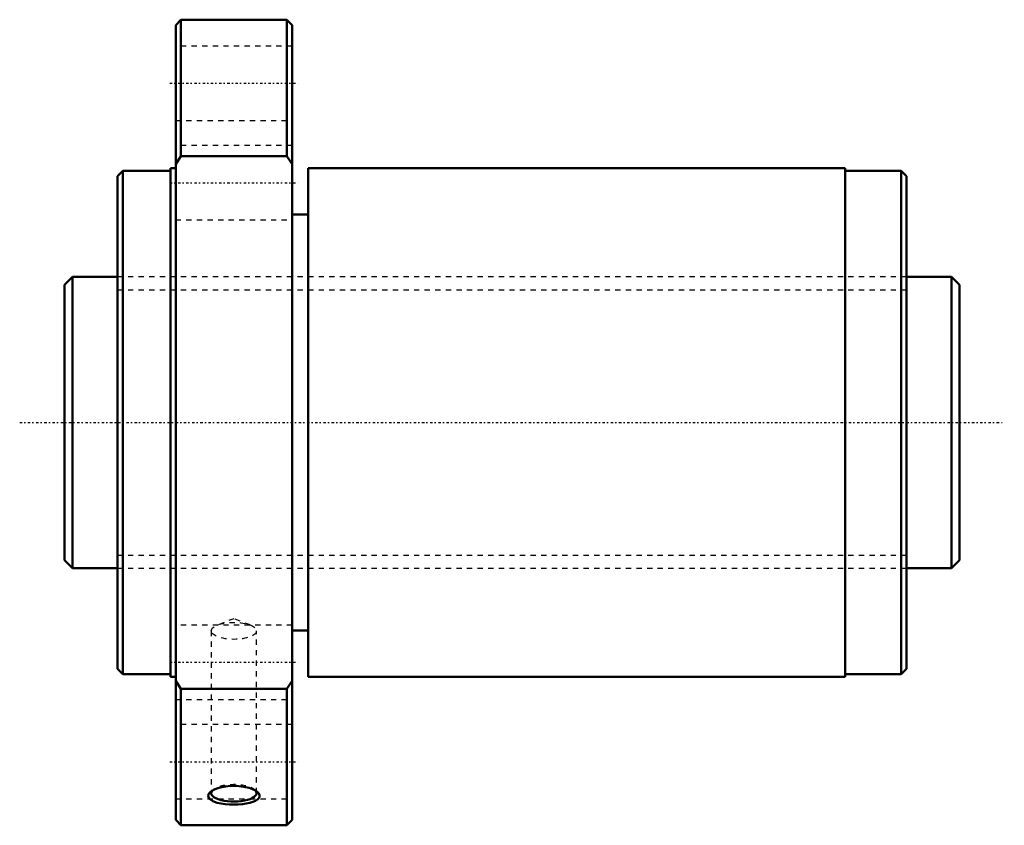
# Model space of a CAD drawing. Header units: millimetres. Extents: x -18 to 167, y -76 to 76.
import ezdxf

# ---------------------------------------------------------------- set-up
doc = ezdxf.new("R2010")
doc.units = ezdxf.units.MM
doc.linetypes.add('Center', pattern=[1.5, 0.45, -0.5, 0.05, -0.5])
doc.linetypes.add('Dashed', pattern=[2, 1, -1])
for name, color, linetype, lineweight in [('2d ConnectionPoints', 7, 'Continuous', 50), ('AM_0', 7, 'Continuous', 50), ('AM_5', 3, 'Continuous', 25), ('AM_7', 7, 'Center', 25), ('AM_9', 6, 'Dashed', 25)]:
    doc.layers.add(name, color=color, linetype=linetype, lineweight=lineweight)

# ---------------------------------------------------------------- blocks, each defined once
blk = doc.blocks.new('1_NRR000SBK5530_7_6Nut_0_in_SBK5530_7_6RRG0_169LC0_0000__0')
at = {"layer": 'AM_0'}
for p, q in [((12, 76), (11, 75)), ((11, 75), (11, -75)), ((32, 76), (12, 76)), ((12, 76), (12, 50.27)), ((33, 75), (32, 76)), ((32, 76), (32, 50.27)), ((33, 75), (33, -75)), ((12, 50.27), (11, 48.74)), ((32, 50.27), (12, 50.27)), ((33, 48.74), (32, 50.27)), ((1, 47.5), (0, 46.5)), ((0, 46.5), (0, -46.5)), ((10, 47.5), (1, 47.5)), ((1, 47.5), (1, -47.5)), ((11, 48), (10, 48)), ((10, 48), (10, -48)), ((137.4, 48), (36, 48)), ((36, 48), (36, -48)), ((137.4, 48), (137.4, -48)), ((148, 47.5), (137.4, 47.5)), ((149, 46.5), (148, 47.5)), ((148, 47.5), (148, -47.5)), ((149, 46.5), (149, -46.5)), ((36, 39.26), (33, 39.26)), ((33, -39.26), (36, -39.26)), ((0, -46.5), (1, -47.5)), ((1, -47.5), (10, -47.5)), ((10, -48), (11, -48)), ((36, -48), (137.4, -48)), ((137.4, -47.5), (148, -47.5)), ((148, -47.5), (149, -46.5)), ((11, -48.74), (12, -50.27)), ((32, -50.27), (33, -48.74)), ((12, -50.27), (12, -76)), ((12, -50.27), (32, -50.27)), ((32, -50.27), (32, -76)), ((11, -75), (12, -76)), ((12, -76), (32, -76)), ((32, -76), (33, -75))]:
    blk.add_line(p, q, dxfattribs=at)
for points in [[(17.57, -69.71), (17.77, -69.56), (18.21, -69.3), (18.76, -69.07), (19.4, -68.88), (20.12, -68.72), (20.9, -68.62), (21.72, -68.57), (22.56, -68.58), (23.38, -68.65), (24.17, -68.78), (24.89, -68.96), (25.52, -69.18), (26.05, -69.44), (26.43, -69.71)], [(18.01, -71.43), (17.36, -70.99), (17.18, -70.71), (17.14, -70.42), (17.22, -70.13), (17.44, -69.84), (17.57, -69.71)], [(26.43, -69.71), (26.45, -69.73), (26.72, -70.03), (26.85, -70.33), (26.85, -70.62), (26.71, -70.89), (26.45, -71.15), (26.08, -71.39), (25.59, -71.59), (25.01, -71.77), (24.34, -71.91), (23.6, -72.01), (22.8, -72.08), (21.97, -72.1), (21.14, -72.07), (20.32, -72.01), (19.56, -71.89), (18.86, -71.74), (18.01, -71.43)]]:
    blk.add_lwpolyline(points, dxfattribs=at)
blk.add_ellipse((22, -69.93), major_axis=(-4.28, 0), ratio=0.374607, start_param=5.996988, end_param=9.747818, dxfattribs=at)
at = {"layer": 'AM_7'}
for p, q in [((9.9, 64), (34.1, 64)), ((9.9, 45.25), (34.1, 45.25)), ((9.9, -45.25), (34.1, -45.25)), ((9.9, -64), (34.1, -64))]:
    blk.add_line(p, q, dxfattribs=at)
at = {"layer": 'AM_9'}
for p, q in [((33, 71), (11, 71)), ((11, 57), (33, 57)), ((33, 52.25), (11, 52.25)), ((11, 38.25), (33, 38.25)), ((149, 27.5), (0, 27.5)), ((0, -27.5), (149, -27.5)), ((22, -37.02), (18.94, -38.19)), ((25.06, -38.19), (22, -37.02)), ((33, -38.25), (11, -38.25)), ((17.72, -39.31), (17.72, -69.93)), ((26.28, -69.93), (26.28, -39.31)), ((11, -52.25), (33, -52.25)), ((33, -57), (11, -57)), ((18.08, -69.28), (17.58, -69.7)), ((26.42, -69.71), (25.92, -69.28)), ((11, -71), (33, -71))]:
    blk.add_line(p, q, dxfattribs=at)
blk.add_ellipse((22, -39.31), major_axis=(-4.28, 0), ratio=0.374607, dxfattribs=at)
blk.add_ellipse((22, -69.93), major_axis=(-4.28, 0), ratio=0.374607, start_param=3.464633, end_param=5.996988, dxfattribs=at)
blk = doc.blocks.new('2_NRR000SBK5530_7_60Shaft_0_in_SBK5530_7_6RRG0_169LC0_0000__0')
at = {"layer": 'AM_0'}
for p, q in [((-8.5, 27.5), (-10, 26)), ((0, 27.5), (-8.5, 27.5)), ((-8.5, 27.5), (-8.5, -27.5)), ((157.5, 27.5), (149, 27.5)), ((159, 26), (157.5, 27.5)), ((157.5, 27.5), (157.5, -27.5)), ((-10, 26), (-10, -26)), ((159, 26), (159, -26)), ((-10, -26), (-8.5, -27.5)), ((157.5, -27.5), (159, -26)), ((-8.5, -27.5), (0, -27.5)), ((149, -27.5), (157.5, -27.5))]:
    blk.add_line(p, q, dxfattribs=at)
at = {"layer": 'AM_5', "linetype": 'Dashed'}
for p, q in [((0, 25.0465), (149, 25.0465)), ((0, -25.0465), (149, -25.0465))]:
    blk.add_line(p, q, dxfattribs=at)
at = {"layer": 'AM_7'}
blk.add_line((-18.45, 0), (167.45, 0), dxfattribs=at)
at = {"layer": 'AM_9'}
for p, q in [((149, 27.5), (0, 27.5)), ((0, -27.5), (149, -27.5))]:
    blk.add_line(p, q, dxfattribs=at)

msp = doc.modelspace()

# ---------------------------------------------------------------- linework, layer by layer
at = {"layer": '2d ConnectionPoints'}
msp.add_point((0, 0), dxfattribs=at)

# ---------------------------------------------------------------- block references
for name in ['1_NRR000SBK5530_7_6Nut_0_in_SBK5530_7_6RRG0_169LC0_0000__0', '2_NRR000SBK5530_7_60Shaft_0_in_SBK5530_7_6RRG0_169LC0_0000__0']:
    msp.add_blockref(name, (0, 0))

doc.saveas('drawing.dxf')
